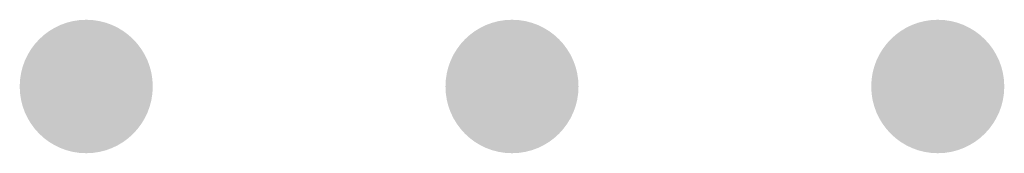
# Model space of a CAD drawing. Header units: inches. Extents: x 3 to 137, y 3 to 137.
# Tile 20 of 22: x 99.5 to 136.5, y 35.5 to 40.5. Entities that reach past the tile are written whole.
import ezdxf

# ---------------------------------------------------------------- set-up
doc = ezdxf.new("R2010")
doc.units = ezdxf.units.IN
doc.layers.add('Bottom Solder', color=6, linetype='Continuous')
doc.layers.add('Pad Holes', color=156, linetype='Continuous')

msp = doc.modelspace()

# ---------------------------------------------------------------- hatches: boundary and pattern name
at = {"layer": 'Bottom Solder'}
h = msp.add_hatch(color=6, dxfattribs=at)
edge = h.paths.add_edge_path()
edge.add_arc((102, 38), 2.5, 0, 360)
h = msp.add_hatch(color=6, dxfattribs=at)
edge = h.paths.add_edge_path()
edge.add_arc((118, 38), 2.5, 0, 360)
h = msp.add_hatch(color=6, dxfattribs=at)
edge = h.paths.add_edge_path()
edge.add_arc((134, 38), 2.5, 0, 360)
at = {"layer": 'Pad Holes'}
h = msp.add_hatch(color=7, dxfattribs=at)
edge = h.paths.add_edge_path()
edge.add_arc((102, 38), 1.75, 0, 360)
h = msp.add_hatch(color=7, dxfattribs=at)
edge = h.paths.add_edge_path()
edge.add_arc((118, 38), 1.75, 0, 360)
h = msp.add_hatch(color=7, dxfattribs=at)
edge = h.paths.add_edge_path()
edge.add_arc((134, 38), 1.75, 0, 360)

doc.saveas('drawing.dxf')
